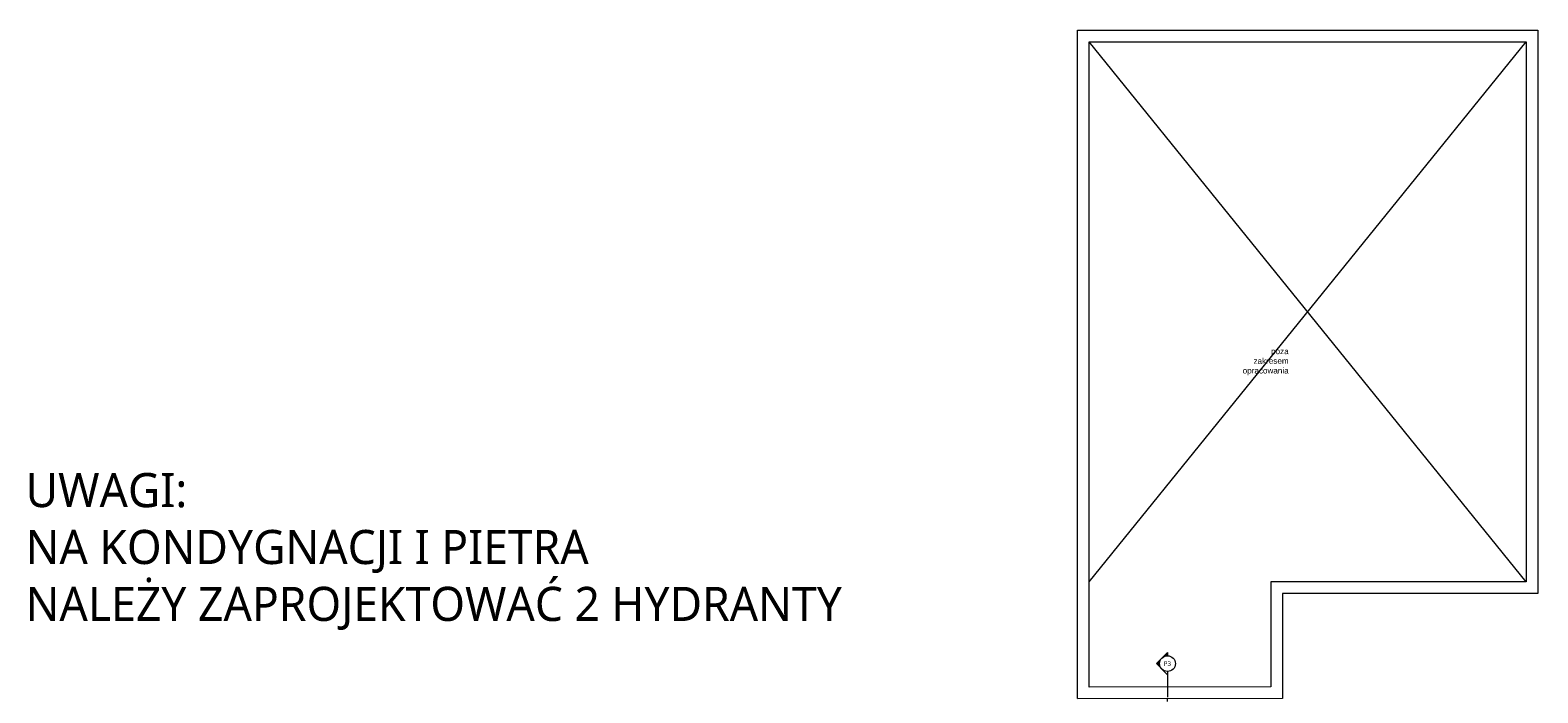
# Model space of a CAD drawing. Header units: millimetres. Extents: x 74561 to 128111, y -68197 to -28273.
# Tile 23 of 26: x 94867 to 107857, y -59876 to -54165. Entities that reach past the tile are written whole.
import ezdxf
from ezdxf.enums import TextEntityAlignment as Align

# ---------------------------------------------------------------- set-up
doc = ezdxf.new("R2010")
doc.units = ezdxf.units.MM
doc.linetypes.add('ACAD_ISO03W100', pattern=[30, 12, -18])
doc.layers.get('0').update_dxf_attribs({"color": 251, "lineweight": 9})
doc.layers.add('instalacje_arch', color=251, linetype='Continuous', lineweight=9)
doc.layers.add('ściany ist..KF', color=251, linetype='Continuous', lineweight=9)
doc.styles.add('ARCH', font='segoeuil.ttf')
doc.styles.get("Standard").update_dxf_attribs({"font": 'arial.ttf'})

# ---------------------------------------------------------------- blocks, each defined once
blk = doc.blocks.new('*U1249')
at = {"layer": 'instalacje_arch', "lineweight": 20, "true_color": 0xf4ee51}
h = blk.add_hatch(color=41, dxfattribs=at)
h.dxf.hatch_style = 1
h.paths.add_polyline_path([(0, 33.8), (0, 47.7), (-23.9, 23.9, -0.198912)])
h.paths.add_polyline_path([(-47.7, 0), (-23.9, -23.9, -0.198912), (-33.8, 0, -0.198912), (-23.9, 23.9)])
h = blk.add_hatch(color=41, dxfattribs=at)
h.dxf.hatch_style = 1
h.paths.add_polyline_path([(-23.9, -4262.5), (0, -4286.4), (0, -4272.4, -0.198912)])
h.paths.add_polyline_path([(-23.9, -4262.5, -0.198912), (-33.8, -4238.7, -0.198912), (-23.9, -4214.8), (-47.7, -4238.7)])
at = {"layer": 'instalacje_arch', "color": 41, "linetype": 'ACAD_ISO03W100', "lineweight": 9, "true_color": 0xf4ee51}
blk.add_line((0, -4093.7), (0, -145), dxfattribs=at)
at = {"layer": 'instalacje_arch', "color": 41, "lineweight": 20, "true_color": 0xf4ee51}
for points in [[(0, -33.8), (0, -47.7), (-47.7, 0), (0, 47.7), (0, 33.8)], [(0, -45), (0, -145)], [(0, -4193.7), (0, -4093.7)], [(0, -4204.9), (0, -4190.9), (-47.7, -4238.7), (0, -4286.4), (0, -4272.4)]]:
    blk.add_lwpolyline(points, dxfattribs=at)
for centre in [(0, 0), (0, -4238.7)]:
    blk.add_circle(centre, 33.8, dxfattribs=at)
at = {"layer": 'instalacje_arch', "color": 41, "true_color": 0xf4ee51, "style": 'ARCH'}
for tag, p in [('P1', (0, 0)), ('P2', (0, -4238.7))]:
    blk.add_attdef(tag, text='', height=20, rotation=180, dxfattribs=at).set_placement(p, align=Align.MIDDLE_CENTER)

msp = doc.modelspace()

# ---------------------------------------------------------------- linework, layer by layer
for p, q in [((103991, -58919), (107757, -54265)), ((107757, -58919), (103991, -54265))]:
    msp.add_line(p, q)
at = {"layer": 'ściany ist..KF', "linetype": 'ByBlock'}
msp.add_lwpolyline([(103891, -59925), (103891, -54165), (107857, -54165), (107857, -59019), (105657, -59019), (105657, -59925), (103891, -59927)], dxfattribs=at)
msp.add_lwpolyline([(103991, -59826), (103991, -54265), (107757, -54265), (107757, -58919), (105557, -58919), (105557, -59825)], close=True, dxfattribs=at)

# ---------------------------------------------------------------- block references
at = {"layer": 'instalacje_arch'}
ref = msp.add_blockref('*U1249', (104666, -59624), dxfattribs=dict(at, xscale=2, yscale=2, zscale=2))
ref.add_attrib('P2', 'P3', dxfattribs={"color": 41, "true_color": 0xf4ee51, "height": 40, "style": 'ARCH'}).set_placement((104665, -68102), align=Align.MIDDLE_CENTER)
ref.add_attrib('P1', 'P3', dxfattribs={"color": 41, "true_color": 0xf4ee51, "height": 40, "style": 'ARCH'}).set_placement((104665, -59624), align=Align.MIDDLE_CENTER)

# ---------------------------------------------------------------- texts
at = {"insert": (105710, -56907), "char_height": 50, "attachment_point": 3}
msp.add_mtext_dynamic_manual_height_columns('poza zakresem opracowania', width=406.67, gutter_width=12.5, heights=[0], dxfattribs=at)
at = {"layer": 'ściany ist..KF', "lineweight": 5, "insert": (94828, -58658), "char_height": 294.16, "width": 9192.6, "attachment_point": 4, "style": 'ARCH'}
msp.add_mtext('\\A1;{\\C4;UWAGI:\\PNA KONDYGNACJI I PIETRA\\PNALEŻY ZAPROJEKTOWAĆ 2 HYDRANTY}', dxfattribs=at)

doc.saveas('drawing.dxf')
